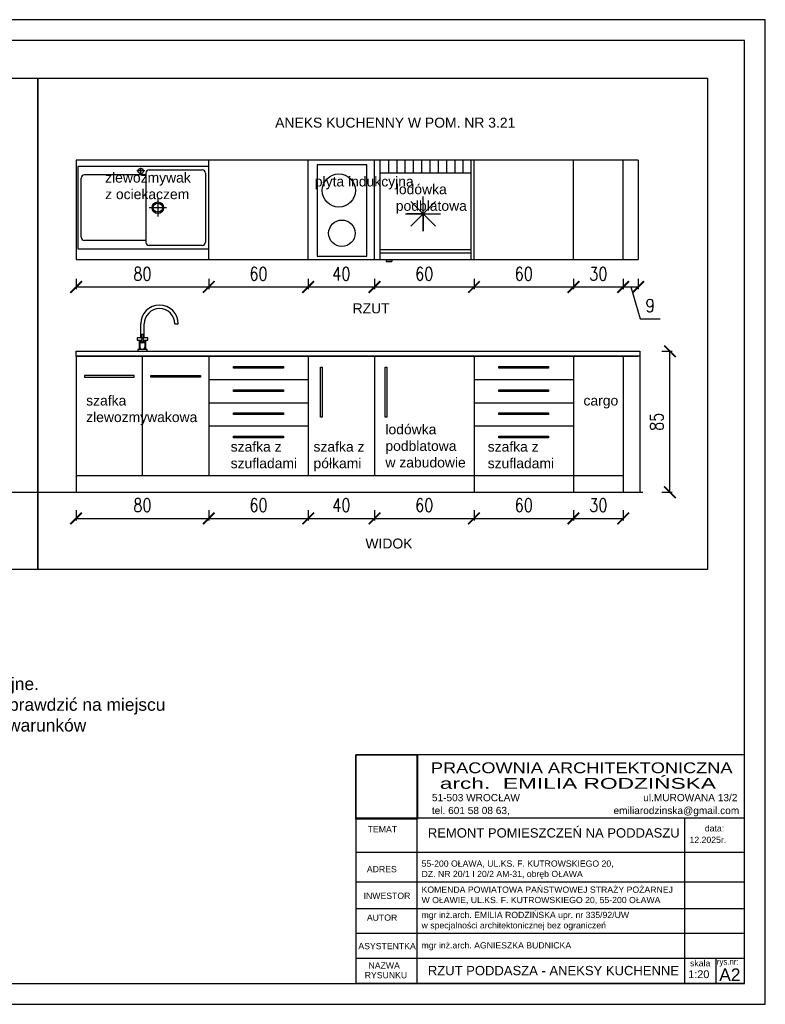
# Model space of a CAD drawing. Header units: millimetres. Extents: x 162571 to 163411, y 6512 to 7106.
# Tile 2 of 2: x 162961 to 163411, y 6512 to 7106. Entities that reach past the tile are written whole.
import ezdxf

# ---------------------------------------------------------------- set-up
doc = ezdxf.new("R2010")
doc.units = ezdxf.units.MM
doc.header["$LTSCALE"] = 50
doc.linetypes.add('DASHED2', pattern=[9.525, 6.35, -3.175])
for name, color, linetype in [('A_MEBLE', 13, 'Continuous'), ('A_OPIS', 7, 'Continuous'), ('A_SANIT', 150, 'Continuous'), ('A_ZMIANY_WYMIARY', 1, 'Continuous'), ('widokowe', 7, 'Continuous')]:
    doc.layers.add(name, color=color, linetype=linetype)
doc.styles.add('ARIAL', font='arial.ttf')
doc.styles.add('ROMANS', font='romans.shx', dxfattribs={"width": 0.8, "height": 8})
doc.dimstyles.new('Kopia AGA1', dxfattribs={"dimtxt": 15, "dimasz": 7, "dimexe": 1.25, "dimexo": 0.625, "dimgap": 4, "dimtad": 1, "dimdec": 1, "dimtxsty": 'ROMANS', "dimblk": 'ARCHTICK', "dimcen": 20, "dimclrd": 256, "dimclrt": 7, "dimadec": 0, "dimazin": 0, "dimtfac": 1, "dimtdec": 1, "dimtmove": 1, "dimatfit": 3, "dimfxl": 5, "dimfxlon": 1, "dimarcsym": 0})
picture_1 = doc.add_image_def('image1.jpg', size_in_pixel=(398, 416))

# ---------------------------------------------------------------- blocks, each defined once
blk = doc.blocks.new('_ArchTick')
at = {"color": 0, "linetype": 'ByBlock', "const_width": 0.15}
blk.add_lwpolyline([(-0.5, -0.5), (0.5, 0.5)], dxfattribs=at)
blk = doc.blocks.new('*D3')
at = {"layer": 'A_ZMIANY_WYMIARY', "color": 0, "lineweight": -2, "ltscale": 3, "transparency": 16777216}
for p, q in [((163348.3, 6905.78), (163354.55, 6905.78)), ((163348.3, 6820.78), (163354.55, 6820.78))]:
    blk.add_line(p, q, dxfattribs=at)
at = {"layer": 'A_ZMIANY_WYMIARY', "lineweight": -2, "ltscale": 3, "transparency": 16777216}
blk.add_line((163353.3, 6820.78), (163353.3, 6905.78), dxfattribs=at)
at = {"layer": 'Defpoints', "color": 0, "ltscale": 3, "transparency": 16777216}
for p in [(163329.34, 6905.78), (163353.3, 6905.78), (163319.34, 6820.78)]:
    blk.add_point(p, dxfattribs=at)
at = {"layer": 'A_ZMIANY_WYMIARY', "lineweight": -2, "ltscale": 3, "transparency": 16777216, "xscale": 7, "yscale": 7, "zscale": 7}
for p, rotation in [((163353.3, 6905.78), 90), ((163353.3, 6820.78), 270)]:
    blk.add_blockref('_ArchTick', p, dxfattribs=dict(at, rotation=rotation))
at = {"layer": 'A_ZMIANY_WYMIARY', "color": 7, "ltscale": 3, "transparency": 16777216, "insert": (163345.3, 6863.28), "char_height": 8, "attachment_point": 5, "rotation": 90, "style": 'ROMANS'}
blk.add_mtext('85', dxfattribs=at)
blk = doc.blocks.new('*D10')
at = {"layer": 'A_ZMIANY_WYMIARY', "color": 0, "lineweight": -2, "ltscale": 3, "transparency": 16777216}
for p, q in [((162995.1, 6809.97), (162995.1, 6803.72)), ((163075.1, 6809.97), (163075.1, 6803.72))]:
    blk.add_line(p, q, dxfattribs=at)
at = {"layer": 'A_ZMIANY_WYMIARY', "lineweight": -2, "ltscale": 3, "transparency": 16777216}
blk.add_line((162995.1, 6804.97), (163075.1, 6804.97), dxfattribs=at)
at = {"layer": 'Defpoints', "color": 0, "ltscale": 3, "transparency": 16777216}
for p in [(162995.1, 6830.78), (163075.1, 6830.78), (163075.1, 6804.97)]:
    blk.add_point(p, dxfattribs=at)
at = {"layer": 'A_ZMIANY_WYMIARY', "lineweight": -2, "ltscale": 3, "transparency": 16777216, "xscale": 7, "yscale": 7, "zscale": 7, "rotation": 180}
blk.add_blockref('_ArchTick', (162995.1, 6804.97), dxfattribs=at)
at = {"layer": 'A_ZMIANY_WYMIARY', "lineweight": -2, "ltscale": 3, "transparency": 16777216, "xscale": 7, "yscale": 7, "zscale": 7}
blk.add_blockref('_ArchTick', (163075.1, 6804.97), dxfattribs=at)
at = {"layer": 'A_ZMIANY_WYMIARY', "color": 7, "ltscale": 3, "transparency": 16777216, "insert": (163035.1, 6812.97), "char_height": 8, "attachment_point": 5, "style": 'ROMANS'}
blk.add_mtext('80', dxfattribs=at)
blk = doc.blocks.new('*D11')
at = {"layer": 'A_ZMIANY_WYMIARY', "color": 0, "lineweight": -2, "ltscale": 3, "transparency": 16777216}
for p, q in [((163075.1, 6809.97), (163075.1, 6803.72)), ((163135.1, 6809.97), (163135.1, 6803.72))]:
    blk.add_line(p, q, dxfattribs=at)
at = {"layer": 'A_ZMIANY_WYMIARY', "lineweight": -2, "ltscale": 3, "transparency": 16777216}
blk.add_line((163075.1, 6804.97), (163135.1, 6804.97), dxfattribs=at)
at = {"layer": 'Defpoints', "color": 0, "ltscale": 3, "transparency": 16777216}
for p in [(163075.1, 6830.78), (163135.1, 6830.78), (163135.1, 6804.97)]:
    blk.add_point(p, dxfattribs=at)
at = {"layer": 'A_ZMIANY_WYMIARY', "lineweight": -2, "ltscale": 3, "transparency": 16777216, "xscale": 7, "yscale": 7, "zscale": 7, "rotation": 180}
blk.add_blockref('_ArchTick', (163075.1, 6804.97), dxfattribs=at)
at = {"layer": 'A_ZMIANY_WYMIARY', "lineweight": -2, "ltscale": 3, "transparency": 16777216, "xscale": 7, "yscale": 7, "zscale": 7}
blk.add_blockref('_ArchTick', (163135.1, 6804.97), dxfattribs=at)
at = {"layer": 'A_ZMIANY_WYMIARY', "color": 7, "ltscale": 3, "transparency": 16777216, "insert": (163105.1, 6812.97), "char_height": 8, "attachment_point": 5, "style": 'ROMANS'}
blk.add_mtext('60', dxfattribs=at)
blk = doc.blocks.new('*D12')
at = {"layer": 'A_ZMIANY_WYMIARY', "color": 0, "lineweight": -2, "ltscale": 3, "transparency": 16777216}
for p, q in [((163135.1, 6809.97), (163135.1, 6803.72)), ((163175.1, 6809.97), (163175.1, 6803.72))]:
    blk.add_line(p, q, dxfattribs=at)
at = {"layer": 'A_ZMIANY_WYMIARY', "lineweight": -2, "ltscale": 3, "transparency": 16777216}
blk.add_line((163135.1, 6804.97), (163175.1, 6804.97), dxfattribs=at)
at = {"layer": 'Defpoints', "color": 0, "ltscale": 3, "transparency": 16777216}
for p in [(163135.1, 6830.78), (163175.1, 6830.78), (163175.1, 6804.97)]:
    blk.add_point(p, dxfattribs=at)
at = {"layer": 'A_ZMIANY_WYMIARY', "lineweight": -2, "ltscale": 3, "transparency": 16777216, "xscale": 7, "yscale": 7, "zscale": 7, "rotation": 180}
blk.add_blockref('_ArchTick', (163135.1, 6804.97), dxfattribs=at)
at = {"layer": 'A_ZMIANY_WYMIARY', "lineweight": -2, "ltscale": 3, "transparency": 16777216, "xscale": 7, "yscale": 7, "zscale": 7}
blk.add_blockref('_ArchTick', (163175.1, 6804.97), dxfattribs=at)
at = {"layer": 'A_ZMIANY_WYMIARY', "color": 7, "ltscale": 3, "transparency": 16777216, "insert": (163155.1, 6812.97), "char_height": 8, "attachment_point": 5, "style": 'ROMANS'}
blk.add_mtext('40', dxfattribs=at)
blk = doc.blocks.new('*D13')
at = {"layer": 'A_ZMIANY_WYMIARY', "color": 0, "lineweight": -2, "ltscale": 3, "transparency": 16777216}
for p, q in [((163175.1, 6809.97), (163175.1, 6803.72)), ((163235.1, 6809.97), (163235.1, 6803.72))]:
    blk.add_line(p, q, dxfattribs=at)
at = {"layer": 'A_ZMIANY_WYMIARY', "lineweight": -2, "ltscale": 3, "transparency": 16777216}
blk.add_line((163175.1, 6804.97), (163235.1, 6804.97), dxfattribs=at)
at = {"layer": 'Defpoints', "color": 0, "ltscale": 3, "transparency": 16777216}
for p in [(163175.1, 6830.78), (163235.1, 6830.78), (163235.1, 6804.97)]:
    blk.add_point(p, dxfattribs=at)
at = {"layer": 'A_ZMIANY_WYMIARY', "lineweight": -2, "ltscale": 3, "transparency": 16777216, "xscale": 7, "yscale": 7, "zscale": 7, "rotation": 180}
blk.add_blockref('_ArchTick', (163175.1, 6804.97), dxfattribs=at)
at = {"layer": 'A_ZMIANY_WYMIARY', "lineweight": -2, "ltscale": 3, "transparency": 16777216, "xscale": 7, "yscale": 7, "zscale": 7}
blk.add_blockref('_ArchTick', (163235.1, 6804.97), dxfattribs=at)
at = {"layer": 'A_ZMIANY_WYMIARY', "color": 7, "ltscale": 3, "transparency": 16777216, "insert": (163205.1, 6812.97), "char_height": 8, "attachment_point": 5, "style": 'ROMANS'}
blk.add_mtext('60', dxfattribs=at)
blk = doc.blocks.new('*D14')
at = {"layer": 'A_ZMIANY_WYMIARY', "color": 0, "lineweight": -2, "ltscale": 3, "transparency": 16777216}
for p, q in [((163235.1, 6809.97), (163235.1, 6803.72)), ((163295.1, 6809.97), (163295.1, 6803.72))]:
    blk.add_line(p, q, dxfattribs=at)
at = {"layer": 'A_ZMIANY_WYMIARY', "lineweight": -2, "ltscale": 3, "transparency": 16777216}
blk.add_line((163235.1, 6804.97), (163295.1, 6804.97), dxfattribs=at)
at = {"layer": 'Defpoints', "color": 0, "ltscale": 3, "transparency": 16777216}
for p in [(163235.1, 6830.78), (163295.1, 6820.78), (163295.1, 6804.97)]:
    blk.add_point(p, dxfattribs=at)
at = {"layer": 'A_ZMIANY_WYMIARY', "lineweight": -2, "ltscale": 3, "transparency": 16777216, "xscale": 7, "yscale": 7, "zscale": 7, "rotation": 180}
blk.add_blockref('_ArchTick', (163235.1, 6804.97), dxfattribs=at)
at = {"layer": 'A_ZMIANY_WYMIARY', "lineweight": -2, "ltscale": 3, "transparency": 16777216, "xscale": 7, "yscale": 7, "zscale": 7}
blk.add_blockref('_ArchTick', (163295.1, 6804.97), dxfattribs=at)
at = {"layer": 'A_ZMIANY_WYMIARY', "color": 7, "ltscale": 3, "transparency": 16777216, "insert": (163265.1, 6812.97), "char_height": 8, "attachment_point": 5, "style": 'ROMANS'}
blk.add_mtext('60', dxfattribs=at)
blk = doc.blocks.new('*D15')
at = {"layer": 'A_ZMIANY_WYMIARY', "color": 0, "lineweight": -2, "ltscale": 3, "transparency": 16777216}
for p, q in [((163295.1, 6809.97), (163295.1, 6803.72)), ((163325.1, 6809.97), (163325.1, 6803.72))]:
    blk.add_line(p, q, dxfattribs=at)
at = {"layer": 'A_ZMIANY_WYMIARY', "lineweight": -2, "ltscale": 3, "transparency": 16777216}
blk.add_line((163295.1, 6804.97), (163325.1, 6804.97), dxfattribs=at)
at = {"layer": 'Defpoints', "color": 0, "ltscale": 3, "transparency": 16777216}
for p in [(163295.1, 6820.78), (163325.1, 6820.78), (163325.1, 6804.97)]:
    blk.add_point(p, dxfattribs=at)
at = {"layer": 'A_ZMIANY_WYMIARY', "lineweight": -2, "ltscale": 3, "transparency": 16777216, "xscale": 7, "yscale": 7, "zscale": 7, "rotation": 180}
blk.add_blockref('_ArchTick', (163295.1, 6804.97), dxfattribs=at)
at = {"layer": 'A_ZMIANY_WYMIARY', "lineweight": -2, "ltscale": 3, "transparency": 16777216, "xscale": 7, "yscale": 7, "zscale": 7}
blk.add_blockref('_ArchTick', (163325.1, 6804.97), dxfattribs=at)
at = {"layer": 'A_ZMIANY_WYMIARY', "color": 7, "ltscale": 3, "transparency": 16777216, "insert": (163310.1, 6812.97), "char_height": 8, "attachment_point": 5, "style": 'ROMANS'}
blk.add_mtext('30', dxfattribs=at)
blk = doc.blocks.new('zlew_franke_2')
for p, q in [((38, 45.01), (38, 48.78)), ((2, 7), (2, 42.5)), ((41, 44.5), (4, 44.5)), ((40.36, 46.9), (35.63, 46.9)), ((41, 45.5), (41, 4)), ((43, 47.5), (75, 47.5)), ((77, 45.5), (77, 4)), ((48.3, 30), (48.3, 19.5)), ((53.55, 24.75), (43.05, 24.75)), ((41, 5), (4, 5)), ((75, 2), (43, 2))]:
    blk.add_line(p, q)
blk.add_lwpolyline([(0, 0), (79, 0), (79, 49.5), (0, 49.5)], close=True)
for centre, radius in [((38, 46.9), 1.61), ((48.3, 24.75), 3.5), ((48.3, 24.75), 2.76)]:
    blk.add_circle(centre, radius)
for centre, start, end in [((4, 42.5), 90, 180), ((43, 45.5), 90, 180), ((75, 45.5), 0, 90), ((4, 7), 180, 270), ((43, 4), 180, 270), ((75, 4), 270, 0)]:
    blk.add_arc(centre, 2, start, end)
blk = doc.blocks.new('LODOWKA_PODBLATOWA')
at = {"linetype": 'DASHED2', "ltscale": 3}
for p, q in [((0, 5), (0, 60)), ((0, 60), (60, 60)), ((8, 5), (8, 60)), ((54, 60), (54, 5)), ((56, 60), (56, 5)), ((60, 60), (60, 5)), ((0, 54.88), (8, 54.88)), ((60.17, 56.17), (61.27, 56.17)), ((60.17, 56.17), (60.17, 52.83)), ((61.27, 56.17), (61.27, 52.83)), ((0, 49.88), (8, 49.88)), ((60.17, 52.83), (61.27, 52.83)), ((0, 44.88), (8, 44.88)), ((0, 44.88), (8, 44.88)), ((32.43, 44.48), (32.43, 23.47)), ((32.43, 33.98), (32.43, 43.82)), ((0, 39.88), (8, 39.88)), ((25, 26.55), (39.86, 41.41)), ((25, 41.41), (39.86, 26.55)), ((0, 34.88), (8, 34.88)), ((0, 34.88), (8, 34.88)), ((0, 29.88), (8, 29.88)), ((42.93, 33.98), (21.92, 33.98)), ((32.43, 33.98), (42.93, 33.98)), ((0, 24.88), (8, 24.88)), ((0, 24.88), (8, 24.88)), ((0, 19.88), (8, 19.88)), ((0, 14.88), (8, 14.88)), ((0, 14.88), (8, 14.88)), ((0, 14.88), (8, 14.88)), ((0, 9.88), (8, 9.88)), ((0, 9.88), (8, 9.88)), ((60, 5), (0, 5))]:
    blk.add_line(p, q, dxfattribs=at)
blk = doc.blocks.new('*D23')
at = {"layer": 'A_ZMIANY_WYMIARY', "color": 0, "lineweight": -2, "ltscale": 3, "transparency": 16777216}
for p, q in [((162995.1, 6949.58), (162995.1, 6943.33)), ((163075.1, 6949.58), (163075.1, 6943.33))]:
    blk.add_line(p, q, dxfattribs=at)
at = {"layer": 'A_ZMIANY_WYMIARY', "lineweight": -2, "ltscale": 3, "transparency": 16777216}
blk.add_line((162995.1, 6944.58), (163075.1, 6944.58), dxfattribs=at)
at = {"layer": 'Defpoints', "color": 0, "ltscale": 3, "transparency": 16777216}
for p in [(162995.1, 6961.16), (163075.1, 6961.16), (163075.1, 6944.58)]:
    blk.add_point(p, dxfattribs=at)
at = {"layer": 'A_ZMIANY_WYMIARY', "lineweight": -2, "ltscale": 3, "transparency": 16777216, "xscale": 7, "yscale": 7, "zscale": 7, "rotation": 180}
blk.add_blockref('_ArchTick', (162995.1, 6944.58), dxfattribs=at)
at = {"layer": 'A_ZMIANY_WYMIARY', "lineweight": -2, "ltscale": 3, "transparency": 16777216, "xscale": 7, "yscale": 7, "zscale": 7}
blk.add_blockref('_ArchTick', (163075.1, 6944.58), dxfattribs=at)
at = {"layer": 'A_ZMIANY_WYMIARY', "color": 7, "ltscale": 3, "transparency": 16777216, "insert": (163035.1, 6952.58), "char_height": 8, "attachment_point": 5, "style": 'ROMANS'}
blk.add_mtext('80', dxfattribs=at)
blk = doc.blocks.new('Tara stojąca 1otw bok')
at = {"linetype": 'Continuous'}
for p, q in [((-1.06, 8.06), (-1.06, 16.5)), ((1.04, 8.06), (1.04, 16.5))]:
    blk.add_line(p, q, dxfattribs=at)
for p, q in [((19.54, 16.5), (21.64, 16.5)), ((-1.51, 6.04), (-1.51, 2.58)), ((-1.21, 6.04), (-1.21, 6.27)), ((1.19, 6.27), (1.19, 6.04)), ((1.49, 6.04), (1.49, 2.58))]:
    blk.add_line(p, q)
for points in [[(-0.66, 8.06), (-3.26, 8.06), (-3.26, 6.76), (-0.66, 6.76)], [(-2.01, 6.76), (-2.01, 1)], [(-0.66, 9.72), (-0.66, 8.06)], [(-0.66, 6.76), (-0.66, 5.54)], [(0.64, 8.06), (0.64, 9.72)], [(0.64, 6.76), (3.24, 6.76), (3.24, 8.06), (0.64, 8.06)], [(0.64, 5.54), (0.64, 6.76)], [(1.99, 1), (1.99, 6.76)]]:
    blk.add_lwpolyline(points)
blk.add_lwpolyline([(2.74, 1), (-2.76, 1), (-2.76, 0), (2.74, 0)], close=True, dxfattribs=at)
for radius in [11.35, 9.25]:
    blk.add_arc((10.29, 16.5), radius, 0, 180)
for centre, major_axis, ratio, start_param, end_param in [((-0.01, 6.04), (1.5, 0), 0.642788, 2.284477, 4.524463), ((-0.01, 6.27), (-1.2, 0), 0.642788, 5.579531, 7.281563), ((-0.01, 6.04), (-1.2, 0), 0.642788, 6.283185, 7.317602), ((-0.01, 9.72), (-0.65, 0), 0.766044, 3.141593, 6.283185), ((-0.01, 6.04), (1.5, 0), 0.642788, 4.900315, 7.140301), ((-0.01, 6.04), (-1.2, 0), 0.642788, 8.390361, 9.424778), ((-0.01, 6.27), (-1.2, 0), 0.642788, 8.4264, 10.128432), ((-0.01, 2.58), (0, -1.53), 0.982563, 4.712389, 7.853982)]:
    blk.add_ellipse(centre, major_axis=major_axis, ratio=ratio, start_param=start_param, end_param=end_param)
blk.add_ellipse((-0.01, 5.54), major_axis=(-0.65, 0), ratio=0.766044)
at = {"end_tangent": (0, -1)}
for points, start_tangent in [([(0.64, 8.06), (-0.01, 7.91), (-0.66, 6.76)], (-1, 0)), ([(-0.66, 8.06), (-0.01, 7.91), (0.64, 6.76)], (1, 0))]:
    blk.add_spline(points, degree=3, dxfattribs=dict(at, start_tangent=start_tangent))
blk = doc.blocks.new('*D32')
at = {"layer": 'A_ZMIANY_WYMIARY', "color": 0, "lineweight": -2, "ltscale": 0.5, "transparency": 16777216}
for p, q in [((163075.1, 6949.58), (163075.1, 6943.33)), ((163135.1, 6949.58), (163135.1, 6943.33))]:
    blk.add_line(p, q, dxfattribs=at)
at = {"layer": 'A_ZMIANY_WYMIARY', "lineweight": -2, "ltscale": 0.5, "transparency": 16777216}
blk.add_line((163075.1, 6944.58), (163135.1, 6944.58), dxfattribs=at)
at = {"layer": 'Defpoints', "color": 0, "ltscale": 0.5, "transparency": 16777216}
for p in [(163075.1, 6961.16), (163135.1, 6961.16), (163135.1, 6944.58)]:
    blk.add_point(p, dxfattribs=at)
at = {"layer": 'A_ZMIANY_WYMIARY', "lineweight": -2, "ltscale": 0.5, "transparency": 16777216, "xscale": 7, "yscale": 7, "zscale": 7, "rotation": 180}
blk.add_blockref('_ArchTick', (163075.1, 6944.58), dxfattribs=at)
at = {"layer": 'A_ZMIANY_WYMIARY', "lineweight": -2, "ltscale": 0.5, "transparency": 16777216, "xscale": 7, "yscale": 7, "zscale": 7}
blk.add_blockref('_ArchTick', (163135.1, 6944.58), dxfattribs=at)
at = {"layer": 'A_ZMIANY_WYMIARY', "color": 7, "ltscale": 0.5, "transparency": 16777216, "insert": (163105.1, 6952.58), "char_height": 8, "attachment_point": 5, "style": 'ROMANS'}
blk.add_mtext('60', dxfattribs=at)
blk = doc.blocks.new('*D33')
at = {"layer": 'A_ZMIANY_WYMIARY', "color": 0, "lineweight": -2, "ltscale": 0.5, "transparency": 16777216}
for p, q in [((163135.1, 6949.58), (163135.1, 6943.33)), ((163175.1, 6949.58), (163175.1, 6943.33))]:
    blk.add_line(p, q, dxfattribs=at)
at = {"layer": 'A_ZMIANY_WYMIARY', "lineweight": -2, "ltscale": 0.5, "transparency": 16777216}
blk.add_line((163135.1, 6944.58), (163175.1, 6944.58), dxfattribs=at)
at = {"layer": 'Defpoints', "color": 0, "ltscale": 0.5, "transparency": 16777216}
for p in [(163135.1, 6961.16), (163175.1, 6961.16), (163175.1, 6944.58)]:
    blk.add_point(p, dxfattribs=at)
at = {"layer": 'A_ZMIANY_WYMIARY', "lineweight": -2, "ltscale": 0.5, "transparency": 16777216, "xscale": 7, "yscale": 7, "zscale": 7, "rotation": 180}
blk.add_blockref('_ArchTick', (163135.1, 6944.58), dxfattribs=at)
at = {"layer": 'A_ZMIANY_WYMIARY', "lineweight": -2, "ltscale": 0.5, "transparency": 16777216, "xscale": 7, "yscale": 7, "zscale": 7}
blk.add_blockref('_ArchTick', (163175.1, 6944.58), dxfattribs=at)
at = {"layer": 'A_ZMIANY_WYMIARY', "color": 7, "ltscale": 0.5, "transparency": 16777216, "insert": (163155.1, 6952.58), "char_height": 8, "attachment_point": 5, "style": 'ROMANS'}
blk.add_mtext('40', dxfattribs=at)
blk = doc.blocks.new('*D34')
at = {"layer": 'A_ZMIANY_WYMIARY', "color": 0, "lineweight": -2, "ltscale": 0.5, "transparency": 16777216}
for p, q in [((163175.1, 6949.58), (163175.1, 6943.33)), ((163235.1, 6949.58), (163235.1, 6943.33))]:
    blk.add_line(p, q, dxfattribs=at)
at = {"layer": 'A_ZMIANY_WYMIARY', "lineweight": -2, "ltscale": 0.5, "transparency": 16777216}
blk.add_line((163175.1, 6944.58), (163235.1, 6944.58), dxfattribs=at)
at = {"layer": 'Defpoints', "color": 0, "ltscale": 0.5, "transparency": 16777216}
for p in [(163175.1, 6961.16), (163235.1, 6961.16), (163235.1, 6944.58)]:
    blk.add_point(p, dxfattribs=at)
at = {"layer": 'A_ZMIANY_WYMIARY', "lineweight": -2, "ltscale": 0.5, "transparency": 16777216, "xscale": 7, "yscale": 7, "zscale": 7, "rotation": 180}
blk.add_blockref('_ArchTick', (163175.1, 6944.58), dxfattribs=at)
at = {"layer": 'A_ZMIANY_WYMIARY', "lineweight": -2, "ltscale": 0.5, "transparency": 16777216, "xscale": 7, "yscale": 7, "zscale": 7}
blk.add_blockref('_ArchTick', (163235.1, 6944.58), dxfattribs=at)
at = {"layer": 'A_ZMIANY_WYMIARY', "color": 7, "ltscale": 0.5, "transparency": 16777216, "insert": (163205.1, 6952.58), "char_height": 8, "attachment_point": 5, "style": 'ROMANS'}
blk.add_mtext('60', dxfattribs=at)
blk = doc.blocks.new('*D35')
at = {"layer": 'A_ZMIANY_WYMIARY', "color": 0, "lineweight": -2, "ltscale": 0.5, "transparency": 16777216}
for p, q in [((163235.1, 6949.58), (163235.1, 6943.33)), ((163295.1, 6949.58), (163295.1, 6943.33))]:
    blk.add_line(p, q, dxfattribs=at)
at = {"layer": 'A_ZMIANY_WYMIARY', "lineweight": -2, "ltscale": 0.5, "transparency": 16777216}
blk.add_line((163235.1, 6944.58), (163295.1, 6944.58), dxfattribs=at)
at = {"layer": 'Defpoints', "color": 0, "ltscale": 0.5, "transparency": 16777216}
for p in [(163235.1, 6961.16), (163295.1, 6961.16), (163295.1, 6944.58)]:
    blk.add_point(p, dxfattribs=at)
at = {"layer": 'A_ZMIANY_WYMIARY', "lineweight": -2, "ltscale": 0.5, "transparency": 16777216, "xscale": 7, "yscale": 7, "zscale": 7, "rotation": 180}
blk.add_blockref('_ArchTick', (163235.1, 6944.58), dxfattribs=at)
at = {"layer": 'A_ZMIANY_WYMIARY', "lineweight": -2, "ltscale": 0.5, "transparency": 16777216, "xscale": 7, "yscale": 7, "zscale": 7}
blk.add_blockref('_ArchTick', (163295.1, 6944.58), dxfattribs=at)
at = {"layer": 'A_ZMIANY_WYMIARY', "color": 7, "ltscale": 0.5, "transparency": 16777216, "insert": (163265.1, 6952.58), "char_height": 8, "attachment_point": 5, "style": 'ROMANS'}
blk.add_mtext('60', dxfattribs=at)
blk = doc.blocks.new('*D36')
at = {"layer": 'A_ZMIANY_WYMIARY', "color": 0, "lineweight": -2, "ltscale": 0.5, "transparency": 16777216}
for p, q in [((163295.1, 6949.58), (163295.1, 6943.33)), ((163325.1, 6949.58), (163325.1, 6943.33))]:
    blk.add_line(p, q, dxfattribs=at)
at = {"layer": 'A_ZMIANY_WYMIARY', "lineweight": -2, "ltscale": 0.5, "transparency": 16777216}
blk.add_line((163295.1, 6944.58), (163325.1, 6944.58), dxfattribs=at)
at = {"layer": 'Defpoints', "color": 0, "ltscale": 0.5, "transparency": 16777216}
for p in [(163295.1, 6961.16), (163325.1, 6961.16), (163325.1, 6944.58)]:
    blk.add_point(p, dxfattribs=at)
at = {"layer": 'A_ZMIANY_WYMIARY', "lineweight": -2, "ltscale": 0.5, "transparency": 16777216, "xscale": 7, "yscale": 7, "zscale": 7, "rotation": 180}
blk.add_blockref('_ArchTick', (163295.1, 6944.58), dxfattribs=at)
at = {"layer": 'A_ZMIANY_WYMIARY', "lineweight": -2, "ltscale": 0.5, "transparency": 16777216, "xscale": 7, "yscale": 7, "zscale": 7}
blk.add_blockref('_ArchTick', (163325.1, 6944.58), dxfattribs=at)
at = {"layer": 'A_ZMIANY_WYMIARY', "color": 7, "ltscale": 0.5, "transparency": 16777216, "insert": (163310.1, 6952.58), "char_height": 8, "attachment_point": 5, "style": 'ROMANS'}
blk.add_mtext('30', dxfattribs=at)
blk = doc.blocks.new('*D37')
at = {"layer": 'A_ZMIANY_WYMIARY', "color": 0, "lineweight": -2, "ltscale": 0.5, "transparency": 16777216}
for p, q in [((163325.1, 6949.58), (163325.1, 6943.33)), ((163334.1, 6949.58), (163334.1, 6943.33))]:
    blk.add_line(p, q, dxfattribs=at)
at = {"layer": 'A_ZMIANY_WYMIARY', "lineweight": -2, "ltscale": 0.5, "transparency": 16777216}
for p, q in [((163325.1, 6944.58), (163334.1, 6944.58)), ((163329.6, 6944.58), (163335.37, 6925.33)), ((163335.37, 6925.33), (163347.34, 6925.33))]:
    blk.add_line(p, q, dxfattribs=at)
at = {"layer": 'Defpoints', "color": 0, "ltscale": 0.5, "transparency": 16777216}
for p in [(163325.1, 6961.16), (163334.1, 6961.16), (163334.1, 6944.58)]:
    blk.add_point(p, dxfattribs=at)
at = {"layer": 'A_ZMIANY_WYMIARY', "lineweight": -2, "ltscale": 0.5, "transparency": 16777216, "xscale": 7, "yscale": 7, "zscale": 7, "rotation": 180}
blk.add_blockref('_ArchTick', (163325.1, 6944.58), dxfattribs=at)
at = {"layer": 'A_ZMIANY_WYMIARY', "lineweight": -2, "ltscale": 0.5, "transparency": 16777216, "xscale": 7, "yscale": 7, "zscale": 7}
blk.add_blockref('_ArchTick', (163334.1, 6944.58), dxfattribs=at)
at = {"layer": 'A_ZMIANY_WYMIARY', "color": 7, "ltscale": 0.5, "transparency": 16777216, "insert": (163341.35, 6933.33), "char_height": 8, "attachment_point": 5, "style": 'ROMANS'}
blk.add_mtext('9', dxfattribs=at)

msp = doc.modelspace()

# ---------------------------------------------------------------- linework, layer by layer
at = {"layer": 'A_MEBLE'}
for p, q in [((163175.1, 6961.16), (163175.1, 7021.16)), ((163295.1, 6961.16), (163295.1, 7021.16)), ((163325.1, 6961.16), (163325.1, 7021.16)), ((163334.1, 7021.16), (163334.1, 6961.16))]:
    msp.add_line(p, q, dxfattribs=at)
at = {"layer": 'A_MEBLE', "ltscale": 3}
for p, q in [((162995.1, 6905.78), (163334.1, 6905.78)), ((162995.1, 6902.78), (162995.1, 6820.78)), ((162995.1, 6902.78), (162995.1, 6830.78)), ((162995.1, 6902.78), (163334.1, 6902.78)), ((163035.1, 6830.78), (163035.1, 6902.78)), ((163075.1, 6902.78), (163075.1, 6830.78)), ((163135.1, 6902.78), (163135.1, 6830.78)), ((163175.1, 6902.78), (163175.1, 6830.78)), ((163235.1, 6902.78), (163235.1, 6820.78)), ((163295.1, 6902.78), (163295.1, 6820.78)), ((163325.1, 6902.78), (163325.1, 6820.78)), ((163335.1, 6905.78), (163335.1, 6820.78)), ((163075.1, 6888.78), (163135.1, 6888.78)), ((163235.1, 6888.78), (163295.1, 6888.78)), ((163075.1, 6874.78), (163135.1, 6874.78)), ((163235.1, 6874.78), (163295.1, 6874.78)), ((163075.1, 6860.78), (163135.1, 6860.78)), ((163235.1, 6860.78), (163295.1, 6860.78)), ((162995.1, 6830.78), (163325.1, 6830.78)), ((162606.17, 6820.78), (162995.65, 6820.78)), ((162969.46, 6820.78), (163336.94, 6820.78))]:
    msp.add_line(p, q, dxfattribs=at)
at = {"layer": 'A_MEBLE'}
for points in [[(163334.1, 7021.16), (162995.1, 7021.16), (162995.1, 6961.16), (163334.1, 6961.16)], [(163075.1, 6961.16), (163075.1, 7021.16)], [(163135.1, 6961.16), (163135.1, 7021.16)], [(163235.1, 6961.16), (163235.1, 7021.16)]]:
    msp.add_lwpolyline(points, dxfattribs=at)
msp.add_lwpolyline([(163140.42, 7018.24), (163140.42, 6963.24), (163170.42, 6963.24), (163170.42, 7018.24)], close=True, dxfattribs=at)
at = {"layer": 'A_MEBLE', "ltscale": 3}
msp.add_lwpolyline([(162995.1, 6905.78), (163335.1, 6905.78), (163335.1, 6902.78), (162995.1, 6902.78)], close=True, dxfattribs=at)
for points in [[(163120.1, 6895.57), (163090.1, 6895.57), (163090.1, 6896.57), (163120.1, 6896.57), (163120.1, 6895.57)], [(163280.1, 6895.57), (163250.1, 6895.57), (163250.1, 6896.57), (163280.1, 6896.57), (163280.1, 6895.57)], [(163000.1, 6890.1), (163030.1, 6890.1), (163030.1, 6891.1), (163000.1, 6891.1), (163000.1, 6890.1)], [(163070.1, 6890.1), (163040.1, 6890.1), (163040.1, 6891.1), (163070.1, 6891.1), (163070.1, 6890.1)], [(163143.47, 6896.15), (163143.47, 6866.15), (163142.47, 6866.15), (163142.47, 6896.15), (163143.47, 6896.15)], [(163182.48, 6896.15), (163182.48, 6866.15), (163181.48, 6866.15), (163181.48, 6896.15), (163182.48, 6896.15)], [(163120.1, 6881.57), (163090.1, 6881.57), (163090.1, 6882.57), (163120.1, 6882.57), (163120.1, 6881.57)], [(163280.1, 6881.57), (163250.1, 6881.57), (163250.1, 6882.57), (163280.1, 6882.57), (163280.1, 6881.57)], [(163120.1, 6867.57), (163090.1, 6867.57), (163090.1, 6868.57), (163120.1, 6868.57), (163120.1, 6867.57)], [(163280.1, 6867.57), (163250.1, 6867.57), (163250.1, 6868.57), (163280.1, 6868.57), (163280.1, 6867.57)], [(163120.1, 6853.57), (163090.1, 6853.57), (163090.1, 6854.57), (163120.1, 6854.57), (163120.1, 6853.57)], [(163280.1, 6853.57), (163250.1, 6853.57), (163250.1, 6854.57), (163280.1, 6854.57), (163280.1, 6853.57)]]:
    msp.add_lwpolyline(points, dxfattribs=at)
at = {"layer": 'A_MEBLE'}
for centre, radius in [((163153.57, 7002.78), 10), ((163155.42, 6976.99), 8)]:
    msp.add_circle(centre, radius, dxfattribs=at)
at = {"layer": 'A_OPIS'}
for p, q in [((163398.31, 6662.31), (163163.9, 6662.31)), ((163163.9, 6662.31), (163163.9, 6524.34)), ((163200.7, 6662.31), (163200.7, 6524.34)), ((163398.31, 6524.34), (163398.31, 6662.31)), ((163398.31, 6624.19), (163163.9, 6624.19)), ((163361.99, 6624.19), (163361.99, 6524.34)), ((163361.99, 6603.46), (163163.9, 6603.46)), ((163398.31, 6603.46), (163361.99, 6603.46)), ((163398.31, 6585.59), (163163.9, 6585.59)), ((163398.31, 6569.51), (163163.9, 6569.51)), ((163398.31, 6554.51), (163163.9, 6554.51)), ((163398.31, 6554.51), (163163.9, 6554.51)), ((163398.31, 6539.51), (163163.9, 6539.51)), ((163381.02, 6539.51), (163381.02, 6524.34)), ((163398.31, 6524.34), (163163.9, 6524.34)), ((163398.31, 6524.34), (163163.9, 6524.34)), ((163398.31, 6524.34), (163163.9, 6524.34)), ((163398.31, 6524.34), (163163.9, 6524.34))]:
    msp.add_line(p, q, dxfattribs=at)
at = {"layer": 'A_OPIS', "ltscale": 0.5}
msp.add_lwpolyline([(162570.81, 7105.84), (162570.81, 6511.84), (163410.81, 6511.84), (163410.81, 7105.84), (162570.81, 7105.84)], dxfattribs=at)
for points in [[(162603.31, 7093.34), (162603.31, 6524.34), (163398.31, 6524.34), (163398.31, 7093.34)], [(162612.24, 7070.52), (162971.96, 7070.52), (162971.96, 6774.13), (162612.24, 6774.13)], [(162971.96, 7070.52), (163376.02, 7070.52), (163376.02, 6774.13), (162971.96, 6774.13)]]:
    msp.add_lwpolyline(points, close=True, dxfattribs=at)

# ---------------------------------------------------------------- block references
at = {"layer": 'A_MEBLE', "xscale": -1, "rotation": 90}
msp.add_blockref('LODOWKA_PODBLATOWA', (163238.33, 7021.16), dxfattribs=at)
at = {"layer": 'A_SANIT'}
msp.add_blockref('zlew_franke_2', (162996.1, 6967.68), dxfattribs=at)
at = {"layer": 'widokowe'}
msp.add_blockref('Tara stojąca 1otw bok', (163035.11, 6905.78), dxfattribs=at)

# ---------------------------------------------------------------- texts
at = {"layer": 'A_OPIS', "style": 'ARIAL'}
for s, height, width, p in [('PRACOWNIA ARCHITEKTONICZNA', 6.534, 1.2, (163209.1, 6651.25)), ('arch.  EMILIA RODZIŃSKA', 6.534, 1.5, (163214.46, 6641.85)), ('data:', 3.75, 1, (163374.35, 6616.13)), ('12.2025r.', 3.75, 1, (163365.1, 6609.19)), ('skala', 3.75, 1, (163365.4, 6534.74)), ('rys.nr:', 3.75, 0.9, (163381.63, 6535.7))]:
    msp.add_text(s, height=height, dxfattribs=dict(at, width=width)).set_placement(p)
for s, height, p in [('51-503 WROCŁAW                                            ul.MUROWANA 13/2', 4.356, (163209.72, 6634.35)), ('tel. 601 58 08 63,                                     emiliarodzinska@gmail.com', 4.356, (163209.67, 6626.6)), ('TEMAT', 3.75, (163170.96, 6615.58)), ('ADRES', 3.75, (163170.48, 6591.51)), ('INWESTOR', 3.75, (163168.5, 6575.43)), ('AUTOR', 3.75, (163170.48, 6562.27)), ('ASYSTENTKA', 3.75, (163165.35, 6545.1)), ('NAZWA ', 3.75, (163171.47, 6533.38)), ('RYSUNKU', 3.75, (163169.16, 6527.59)), (' 1:20', 4.688, (163362.5, 6527.64)), ('A2', 7.5, (163383.04, 6525.96))]:
    msp.add_text(s, height=height, dxfattribs=at).set_placement(p)
at = {"layer": 'A_OPIS', "attachment_point": 1, "style": 'ARIAL'}
for s, insert, char_height, width in [(' ANEKS KUCHENNY W POM. NR 3.21', (163112.83, 7046.74), 6, 3492.2031), (' RZUT', (163159.55, 6934.7), 6, 3492.2031), (' WIDOK', (163167.27, 6792.83), 6, 3492.2031), ('\\A1;\\P55-200 OŁAWA, UL.KS. F. KUTROWSKIEGO 20, \\PDZ. NR 20/1 I 20/2 AM-31, obręb OŁAWA', (163203.47, 6604.86), 3.75, 753.1141), ('\\A1;KOMENDA POWIATOWA PAŃSTWOWEJ STRAŻY POŻARNEJ\\PW OŁAWIE, UL.KS. F. KUTROWSKIEGO 20, 55-200 OŁAWA', (163203.47, 6582.89), 3.75, 753.1141), ('\\A1;mgr inż.arch. EMILIA RODZIŃSKA upr. nr 335/92/UW\\Pw specjalności architektonicznej bez ograniczeń ', (163203.47, 6567.63), 3.75, 753.1141), ('\\A1;mgr inż.arch. AGNIESZKA BUDNICKA', (163203.47, 6549.29), 3.75, 753.1141), (' RZUT PODDASZA - ANEKSY KUCHENNE', (163205.08, 6535), 5.625, 654.7881)]:
    msp.add_mtext(s, dxfattribs=dict(at, insert=insert, char_height=char_height, width=width))
for s, width, gutter_width, insert, char_height in [('zlewozmywak z ociekaczem', 57.1102, 75, (163012.58, 7013.58), 6), ('płyta indukcyjna', 57.1102, 75, (163139.08, 7011.24), 6), ('lodówka podblatowa', 57.1102, 75, (163187.93, 7006.55), 6), ('szafka zlewozmywakowa', 57.1102, 75, (163001.14, 6879.09), 6), ('cargo', 57.1102, 75, (163301.14, 6879.09), 6), ('lodówka podblatowa\\Pw zabudowie', 57.1102, 75, (163181.66, 6861.71), 6), ('szafka z szufladami', 57.1102, 75, (163088.32, 6851.25), 6), ('szafka z półkami', 57.1102, 75, (163138.29, 6851.25), 6), ('szafka z szufladami', 57.1102, 75, (163243.35, 6851.25), 6), ('UWAGA.\\P\\PPodane wymiary są orientacyjne. \\PPrzed zamówieniem należy sprawdzić na miejscu\\Pi dostosować do istniejących warunków', 390.3775, 20, (162818.95, 6733.92), 7.5), ('REMONT POMIESZCZEŃ NA PODDASZU', 171.2957, 0.133, (163207.25, 6618.08), 5.625)]:
    msp.add_mtext_dynamic_manual_height_columns(s, width=width, gutter_width=gutter_width, heights=[0], dxfattribs=dict(at, insert=insert, char_height=char_height))

# ---------------------------------------------------------------- dimensions: what is measured, and where the dimension line sits
at = {"layer": 'A_ZMIANY_WYMIARY', "ltscale": 3}
for base, p1, p2, picture, middle in [((163075.1, 6944.58), (162995.1, 6961.16), (163075.1, 6961.16), '*D23', (163035.1, 6952.58)), ((163075.1, 6804.97), (162995.1, 6830.78), (163075.1, 6830.78), '*D10', (163035.1, 6812.97)), ((163135.1, 6804.97), (163075.1, 6830.78), (163135.1, 6830.78), '*D11', (163105.1, 6812.97)), ((163175.1, 6804.97), (163135.1, 6830.78), (163175.1, 6830.78), '*D12', (163155.1, 6812.97)), ((163235.1, 6804.97), (163175.1, 6830.78), (163235.1, 6830.78), '*D13', (163205.1, 6812.97)), ((163295.1, 6804.97), (163235.1, 6830.78), (163295.1, 6820.78), '*D14', (163265.1, 6812.97)), ((163325.1, 6804.97), (163295.1, 6820.78), (163325.1, 6820.78), '*D15', (163310.1, 6812.97))]:
    dim = msp.add_linear_dim(base=base, p1=p1, p2=p2, dimstyle='Kopia AGA1', dxfattribs=at)
    dim.commit()
    dim.dimension.update_dxf_attribs({"geometry": picture, "text_midpoint": middle})
at = {"layer": 'A_ZMIANY_WYMIARY', "ltscale": 0.5}
for base, p1, p2, picture, middle in [((163135.1, 6944.58), (163075.1, 6961.16), (163135.1, 6961.16), '*D32', (163105.1, 6952.58)), ((163175.1, 6944.58), (163135.1, 6961.16), (163175.1, 6961.16), '*D33', (163155.1, 6952.58)), ((163235.1, 6944.58), (163175.1, 6961.16), (163235.1, 6961.16), '*D34', (163205.1, 6952.58)), ((163295.1, 6944.58), (163235.1, 6961.16), (163295.1, 6961.16), '*D35', (163265.1, 6952.58)), ((163325.1, 6944.58), (163295.1, 6961.16), (163325.1, 6961.16), '*D36', (163310.1, 6952.58)), ((163334.1, 6944.58), (163325.1, 6961.16), (163334.1, 6961.16), '*D37', (163339.37, 6933.33))]:
    dim = msp.add_linear_dim(base=base, p1=p1, p2=p2, dimstyle='Kopia AGA1', dxfattribs=at)
    dim.commit()
    dim.dimension.update_dxf_attribs({"geometry": picture, "text_midpoint": middle})
at = {"layer": 'A_ZMIANY_WYMIARY', "ltscale": 3}
dim = msp.add_linear_dim(base=(163353.3, 6905.78), p1=(163319.34, 6820.78), p2=(163329.34, 6905.78), angle=90, dimstyle='Kopia AGA1', dxfattribs=at)
dim.commit()
dim.dimension.update_dxf_attribs({"geometry": '*D3', "text_midpoint": (163345.3, 6863.28)})

# ---------------------------------------------------------------- pictures from other files: only their frames are drawn
at = {"layer": 'A_OPIS', "ltscale": 3}
image = msp.add_image(picture_1, insert=(163163.9, 6623.59), size_in_units=(37.05, 38.72), dxfattribs=at)
image.dxf.flags = 7

doc.saveas('drawing.dxf')
